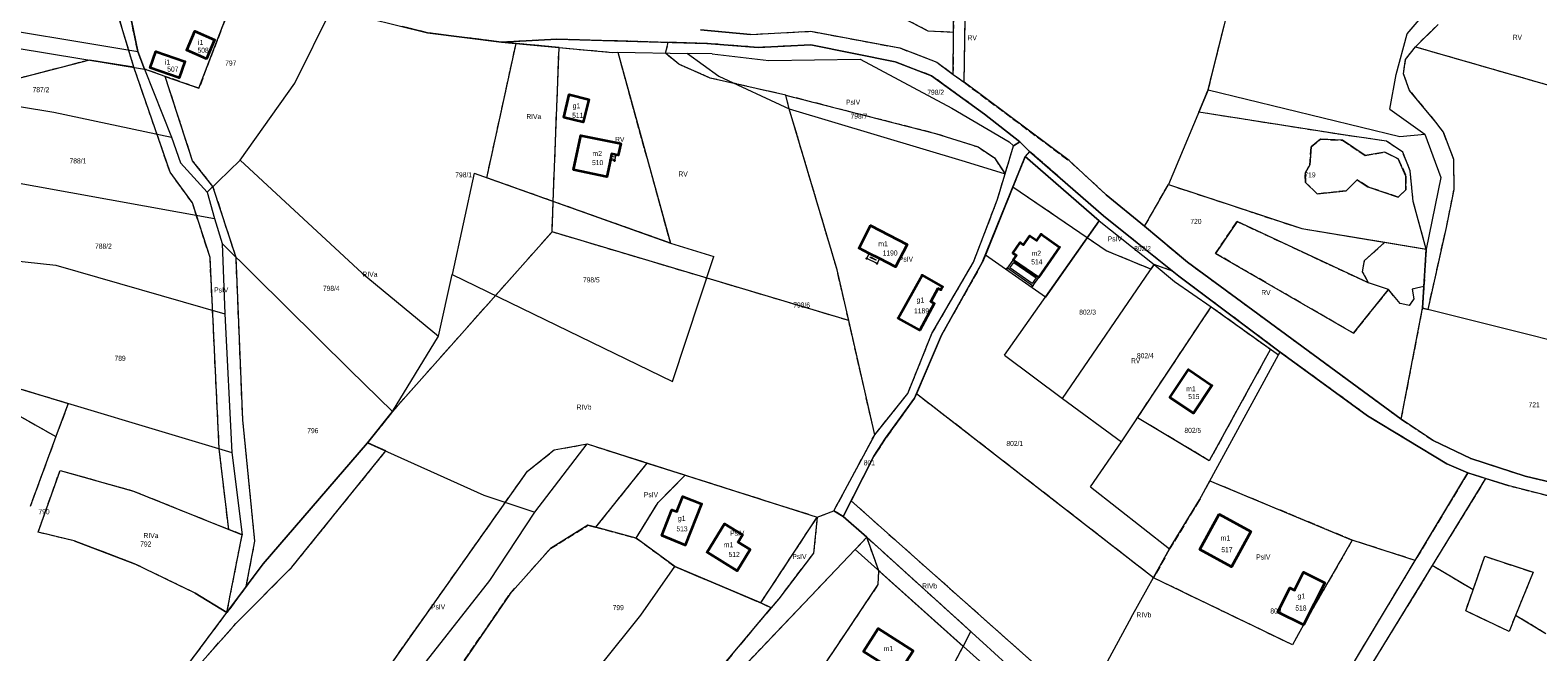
# Model space of a CAD drawing. Header units: metres. Extents: x 7496145 to 7500200, y 5498500 to 5502080.
# Tile 177 of 202: x 7499415 to 7499861, y 5500548 to 5500732. Entities that reach past the tile are written whole.
import ezdxf
from ezdxf.enums import TextEntityAlignment as Align

# ---------------------------------------------------------------- set-up
doc = ezdxf.new("R2010")
doc.units = ezdxf.units.M
doc.header["$MEASUREMENT"] = 0
for name, pattern in [('2.25_0.75', [3, 2.25, -0.75]), ('219-1000', [0]), ('egug-1000', [0])]:
    doc.linetypes.add(name, pattern=pattern)
doc.layers.get('0').update_dxf_attribs({"color": 2, "linetype": 'CONTINUOUS', "lineweight": 5})
for name, color, linetype in [('209-oznaczenie konturu klasyfikacyjnego', 7, 'CONTINUOUS'), ('211-numer działki ewidencyjnej', 7, 'CONTINUOUS'), ('217-kontur klasyfikacyjny', 7, 'CONTINUOUS'), ('218-kontur użytku gruntowego', 7, 'CONTINUOUS'), ('219-działka ewidencyjna', 7, 'CONTINUOUS'), ('312-budynek ewidencyjny', 7, 'CONTINUOUS'), ('312-oznaczenie budynku ewidencyjnego', 7, 'CONTINUOUS'), ('312-oznaczenie budynku ewidencyjnego-Atr117', 7, 'CONTINUOUS'), ('352-schody', 7, 'CONTINUOUS'), ('Punkt budynku', 7, 'CONTINUOUS'), ('taras', 7, 'CONTINUOUS'), ('wiatrołap', 7, 'CONTINUOUS')]:
    doc.layers.add(name, color=color, linetype=linetype)
doc.styles.get("Standard").update_dxf_attribs({"font": 'Working1250', "width": 0.75})

# ---------------------------------------------------------------- blocks, each defined once
blk = doc.blocks.new('PUNKTBUD')
at = {"color": 0}
blk.add_circle((0, 0), 0.09, dxfattribs=at)

msp = doc.modelspace()

# ---------------------------------------------------------------- linework, layer by layer
at = {"layer": '217-kontur klasyfikacyjny', "color": 3, "linetype": '2.25_0.75', "lineweight": 18, "flags": 128}
for points in [[(7499688.41, 5500731.22), (7499688.66, 5500763.62)], [(7499477.9, 5500748.47), (7499465.03, 5500714.67)], [(7499445.79, 5500720.87), (7499439.39, 5500742.25)], [(7499680.85, 5500731.57), (7499654.36, 5500745.51)], [(7499446.92, 5500725.52), (7499443.65, 5500741.47)], [(7499691.53, 5500716.43), (7499691.93, 5500741.79)], [(7499831.76, 5500733.58), (7499825.08, 5500726.95)], [(7499532.73, 5500731.09), (7499525.14, 5500732.96)], [(7499554.57, 5500728.32), (7499532.73, 5500731.09)], [(7499570.92, 5500729.17), (7499554.57, 5500728.32)], [(7499603.93, 5500728.25), (7499570.92, 5500729.17)], [(7499613.53, 5500732.01), (7499628.25, 5500730.61)], [(7499628.25, 5500730.61), (7499646.12, 5500731.52)], [(7499646.12, 5500731.52), (7499672.47, 5500726.6)], [(7499688.41, 5500731.22), (7499680.85, 5500731.57)], [(7499688.31, 5500718.73), (7499688.41, 5500731.22)], [(7499763.74, 5500714.23), (7499768.47, 5500733.21)], [(7499448.96, 5500720.35), (7499446.92, 5500725.52)], [(7499550.24, 5500688.17), (7499558.89, 5500727.92)], [(7499558.89, 5500727.92), (7499554.57, 5500728.32)], [(7499571.63, 5500726.74), (7499558.89, 5500727.92)], [(7499569.88, 5500681.18), (7499571.63, 5500726.74)], [(7499571.63, 5500726.74), (7499587.48, 5500725.28)], [(7499587.48, 5500725.28), (7499588.98, 5500725.32)], [(7499588.98, 5500725.32), (7499604.56, 5500668.85)], [(7499603.11, 5500725.08), (7499603.93, 5500728.25)], [(7499607.04, 5500721.79), (7499603.11, 5500725.08)], [(7499615.37, 5500727.93), (7499603.93, 5500728.25)], [(7499630.53, 5500726.75), (7499615.37, 5500727.93)], [(7499646.15, 5500727.48), (7499630.53, 5500726.75)], [(7499671.11, 5500722.46), (7499646.15, 5500727.48)], [(7499672.47, 5500726.6), (7499683.45, 5500722.38)], [(7499822.18, 5500723.15), (7499825.08, 5500726.95)], [(7499825.08, 5500726.95), (7499880.65, 5500710.94)], [(7499432.61, 5500723.02), (7499388.37, 5500711.5)], [(7499445.79, 5500720.87), (7499432.61, 5500723.02)], [(7499456.51, 5500689.82), (7499445.79, 5500720.87)], [(7499455.04, 5500718.2), (7499448.96, 5500720.35)], [(7499616.31, 5500717.7), (7499607.04, 5500721.79)], [(7499681.88, 5500718.4), (7499671.11, 5500722.46)], [(7499683.45, 5500722.38), (7499688.31, 5500718.73)], [(7499821.56, 5500718.94), (7499822.18, 5500723.15)], [(7499463.14, 5500693.24), (7499455.04, 5500718.2)], [(7499465.03, 5500714.67), (7499455.04, 5500718.2)], [(7499638.78, 5500712.64), (7499616.31, 5500717.7)], [(7499697.51, 5500706.97), (7499681.88, 5500718.4)], [(7499688.31, 5500718.73), (7499691.53, 5500716.43)], [(7499691.53, 5500716.43), (7499722.55, 5500693.26)], [(7499823.35, 5500714.05), (7499821.56, 5500718.94)], [(7499639.77, 5500708.54), (7499638.78, 5500712.64)], [(7499638.78, 5500712.64), (7499683.07, 5500701.33)], [(7499761, 5500707.59), (7499763.74, 5500714.23)], [(7499831.16, 5500704.65), (7499823.35, 5500714.05)], [(7499653.92, 5500660.92), (7499639.77, 5500708.54)], [(7499708, 5500698.79), (7499697.51, 5500706.97)], [(7499804.34, 5500700.75), (7499761, 5500707.59)], [(7499833.37, 5500701.67), (7499831.16, 5500704.65)], [(7499683.07, 5500701.33), (7499695.62, 5500697.33)], [(7499703.63, 5500689.35), (7499706.14, 5500697.61)], [(7499706.14, 5500697.61), (7499708, 5500698.79)], [(7499794.18, 5500697.3), (7499796.97, 5500699.58)], [(7499796.97, 5500699.58), (7499803.48, 5500699.32)], [(7499803.48, 5500699.32), (7499810.16, 5500694.75)], [(7499816.55, 5500699.03), (7499804.34, 5500700.75)], [(7499821.31, 5500695.78), (7499816.55, 5500699.03)], [(7499836.46, 5500693.62), (7499833.37, 5500701.67)], [(7499469.2, 5500685.61), (7499463.14, 5500693.24)], [(7499695.62, 5500697.33), (7499700.45, 5500694.09)], [(7499700.45, 5500694.09), (7499703.63, 5500689.35)], [(7499709.58, 5500694.48), (7499705.92, 5500685.43)], [(7499710.9, 5500695.99), (7499709.58, 5500694.48)], [(7499732.77, 5500676.94), (7499710.9, 5500695.99)], [(7499722.55, 5500693.26), (7499733.56, 5500683.18)], [(7499793.87, 5500692.04), (7499794.18, 5500697.3)], [(7499810.16, 5500694.75), (7499815.98, 5500695.74)], [(7499815.98, 5500695.74), (7499819.99, 5500693.84)], [(7499819.99, 5500693.84), (7499822.28, 5500688.71)], [(7499823.52, 5500690.2), (7499821.31, 5500695.78)], [(7499836.54, 5500684.7), (7499836.46, 5500693.62)], [(7499463.1, 5500680.77), (7499456.51, 5500689.82)], [(7499701.31, 5500681.59), (7499703.63, 5500689.35)], [(7499792.45, 5500689.54), (7499793.87, 5500692.04)], [(7499792.58, 5500686.79), (7499792.45, 5500689.54)], [(7499822.28, 5500688.71), (7499822.22, 5500684.61)], [(7499824.44, 5500681.15), (7499823.52, 5500690.2)], [(7499476.03, 5500664.62), (7499469.2, 5500685.61)], [(7499569.88, 5500681.18), (7499550.24, 5500688.17)], [(7499705.92, 5500685.43), (7499697.79, 5500665.31)], [(7499727.91, 5500670.43), (7499705.92, 5500685.43)], [(7499744.93, 5500673.82), (7499751.95, 5500686.19)], [(7499751.95, 5500686.19), (7499791.46, 5500673.13)], [(7499796.03, 5500683.41), (7499792.58, 5500686.79)], [(7499804.62, 5500684.31), (7499796.03, 5500683.41)], [(7499807.88, 5500687.62), (7499804.62, 5500684.31)], [(7499810.98, 5500685.52), (7499807.88, 5500687.62)], [(7499819.93, 5500682.48), (7499810.98, 5500685.52)], [(7499822.22, 5500684.61), (7499819.93, 5500682.48)], [(7499834.23, 5500673.46), (7499836.54, 5500684.7)], [(7499468.32, 5500664.55), (7499463.1, 5500680.77)], [(7499569.54, 5500672.18), (7499569.88, 5500681.18)], [(7499604.56, 5500668.85), (7499569.88, 5500681.18)], [(7499694.3, 5500663.26), (7499701.31, 5500681.59)], [(7499733.56, 5500683.18), (7499744.93, 5500673.82)], [(7499828.25, 5500667.1), (7499824.44, 5500681.15)], [(7499753.2, 5500660.55), (7499732.77, 5500676.94)], [(7499569.54, 5500672.18), (7499522.3, 5500619.02)], [(7499657.34, 5500645.94), (7499569.54, 5500672.18)], [(7499744.93, 5500673.82), (7499757.58, 5500663.24)], [(7499765.9, 5500665.82), (7499772.34, 5500675.25)], [(7499772.34, 5500675.25), (7499811.21, 5500657.07)], [(7499791.46, 5500673.13), (7499816.06, 5500669.1)], [(7499828.82, 5500649.2), (7499834.23, 5500673.46)], [(7499733.52, 5500666.58), (7499727.91, 5500670.43)], [(7499746.78, 5500661.13), (7499733.52, 5500666.58)], [(7499810.02, 5500663.71), (7499816.06, 5500669.1)], [(7499816.06, 5500669.1), (7499828.25, 5500667.1)], [(7499828.25, 5500667.1), (7499827.59, 5500656)], [(7499471.04, 5500607.99), (7499468.32, 5500664.55)], [(7499478, 5500616.56), (7499476.03, 5500664.62)], [(7499681.96, 5500642.08), (7499694.3, 5500663.26)], [(7499696.89, 5500663.08), (7499684.81, 5500641.58)], [(7499697.79, 5500665.31), (7499696.89, 5500663.08)], [(7499747.73, 5500662.52), (7499746.78, 5500661.13)], [(7499753.2, 5500660.55), (7499747.73, 5500662.52)], [(7499757.58, 5500663.24), (7499820.89, 5500616.74)], [(7499806.72, 5500642.18), (7499765.9, 5500665.82)], [(7499809.45, 5500660.39), (7499810.02, 5500663.71)], [(7499657.34, 5500645.94), (7499653.92, 5500660.92)], [(7499755.04, 5500659.07), (7499753.2, 5500660.55)], [(7499785.09, 5500636.56), (7499755.04, 5500659.07)], [(7499811.21, 5500657.07), (7499809.45, 5500660.39)], [(7499817.08, 5500655.13), (7499806.72, 5500642.18)], [(7499820.53, 5500650.95), (7499817.08, 5500655.13)], [(7499827.59, 5500656), (7499824.15, 5500655.21)], [(7499824.15, 5500655.21), (7499824.58, 5500652.32)], [(7499827.59, 5500656), (7499827.21, 5500649.6)], [(7499742.82, 5500617.18), (7499764.64, 5500650.03)], [(7499764.64, 5500650.03), (7499782.19, 5500637.42)], [(7499823.24, 5500650.38), (7499820.53, 5500650.95)], [(7499820.89, 5500616.74), (7499827.21, 5500649.6)], [(7499824.58, 5500652.32), (7499823.24, 5500650.38)], [(7499827.21, 5500649.6), (7499828.82, 5500649.2)], [(7499665.04, 5500612.13), (7499657.34, 5500645.94)], [(7499674.83, 5500624.31), (7499681.96, 5500642.08)], [(7499684.81, 5500641.58), (7499677.4, 5500624.27)], [(7499782.19, 5500637.42), (7499764.06, 5500604.45)], [(7499810.94, 5500617.72), (7499785.09, 5500636.56)], [(7499396.35, 5500626.47), (7499422.72, 5500611.61)], [(7499412.78, 5500625.5), (7499426.35, 5500621.42)], [(7499665.04, 5500612.13), (7499674.83, 5500624.31)], [(7499676.84, 5500622.97), (7499668.27, 5500611.12)], [(7499677.4, 5500624.27), (7499676.84, 5500622.97)], [(7499747.57, 5500569.82), (7499677.4, 5500624.27)], [(7499426.35, 5500621.42), (7499422.72, 5500611.61)], [(7499522.3, 5500619.02), (7499514.94, 5500609.79)], [(7499834.34, 5500603.52), (7499810.94, 5500617.72)], [(7499481.58, 5500580.63), (7499478, 5500616.56)], [(7499764.06, 5500604.45), (7499742.82, 5500617.18)], [(7499820.89, 5500616.74), (7499830.36, 5500610.47)], [(7499422.72, 5500611.61), (7499415.06, 5500590.87)], [(7499514.94, 5500609.79), (7499484, 5500573.96)], [(7499520.35, 5500607.35), (7499514.94, 5500609.79)], [(7499570.16, 5500607.65), (7499579.96, 5500609.42)], [(7499579.96, 5500609.42), (7499597.74, 5500603.77)], [(7499652.99, 5500589.67), (7499665.04, 5500612.13)], [(7499668.27, 5500611.12), (7499664.76, 5500605.77)], [(7499830.36, 5500610.47), (7499841.51, 5500605.14)], [(7499473.86, 5500584.13), (7499471.04, 5500607.99)], [(7499492.56, 5500572.96), (7499520.35, 5500607.35)], [(7499562.3, 5500601.38), (7499570.16, 5500607.65)], [(7499664.76, 5500605.77), (7499658.06, 5500592.6)], [(7499841.51, 5500605.14), (7499857.51, 5500599.9)], [(7499417.45, 5500583.32), (7499423.95, 5500601.61)], [(7499423.95, 5500601.61), (7499445.68, 5500595.48)], [(7499510.25, 5500527.83), (7499562.3, 5500601.38)], [(7499582.5, 5500584.75), (7499597.74, 5500603.77)], [(7499597.74, 5500603.77), (7499608.98, 5500600.19)], [(7499600.91, 5500592.12), (7499608.98, 5500600.19)], [(7499608.98, 5500600.19), (7499648.04, 5500587.78)], [(7499840.58, 5500600.88), (7499825, 5500574.96)], [(7499840.58, 5500600.88), (7499834.34, 5500603.52)], [(7499845.86, 5500599.2), (7499840.58, 5500600.88)], [(7499857.51, 5500599.9), (7499881.7, 5500594.18)], [(7499445.68, 5500595.48), (7499473.86, 5500584.13)], [(7499764.22, 5500598.47), (7499761.17, 5500592.86)], [(7499806.37, 5500580.96), (7499764.22, 5500598.47)], [(7499845.86, 5500599.2), (7499830.07, 5500573.47)], [(7499852.78, 5500596.99), (7499845.86, 5500599.2)], [(7499873.24, 5500591.79), (7499852.78, 5500596.99)], [(7499594.48, 5500581.56), (7499600.91, 5500592.12)], [(7499658.06, 5500592.6), (7499655.7, 5500587.96)], [(7499658.06, 5500592.6), (7499726.67, 5500531.63)], [(7499761.17, 5500592.86), (7499752.34, 5500578.34)], [(7499631.32, 5500562.36), (7499648.04, 5500587.78)], [(7499648.04, 5500587.78), (7499646.93, 5500577.12)], [(7499648.04, 5500587.78), (7499652.99, 5500589.67)], [(7499655.7, 5500587.96), (7499652.99, 5500589.67)], [(7499662.69, 5500581.79), (7499655.7, 5500587.96)], [(7499428.08, 5500580.75), (7499417.45, 5500583.32)], [(7499473.31, 5500559.5), (7499477.84, 5500582.53)], [(7499477.84, 5500582.53), (7499473.86, 5500584.13)], [(7499569.1, 5500578.53), (7499580.15, 5500585.35)], [(7499580.15, 5500585.35), (7499582.5, 5500584.75)], [(7499582.5, 5500584.75), (7499594.48, 5500581.56)], [(7499594.48, 5500581.56), (7499605.9, 5500573.18)], [(7499659.25, 5500578.17), (7499662.69, 5500581.79)], [(7499666.26, 5500571.89), (7499662.69, 5500581.79)], [(7499693.51, 5500553.92), (7499662.69, 5500581.79)], [(7499445.98, 5500573.98), (7499428.08, 5500580.75)], [(7499479.06, 5500567.28), (7499481.58, 5500580.63)], [(7499557.08, 5500565.02), (7499569.1, 5500578.53)], [(7499621.53, 5500538.55), (7499659.25, 5500578.17)], [(7499646.93, 5500577.12), (7499636.62, 5500563.62)], [(7499752.34, 5500578.34), (7499747.57, 5500569.82)], [(7499806.37, 5500580.96), (7499791.93, 5500555.85)], [(7499825, 5500574.96), (7499806.37, 5500580.96)], [(7499463.93, 5500565.26), (7499445.98, 5500573.98)], [(7499475.99, 5500556.31), (7499492.56, 5500572.96)], [(7499484, 5500573.96), (7499479.06, 5500567.28)], [(7499605.9, 5500573.18), (7499631.32, 5500562.36)], [(7499778.52, 5500497.64), (7499825, 5500574.96)], [(7499830.07, 5500573.47), (7499785.55, 5500500.92)], [(7499842.13, 5500566.23), (7499830.07, 5500573.47)], [(7499842.13, 5500566.23), (7499845.63, 5500576.18)], [(7499845.63, 5500576.18), (7499859.89, 5500571.44)], [(7499666.1, 5500567.8), (7499666.26, 5500571.89)], [(7499691.23, 5500549.52), (7499666.26, 5500571.89)], [(7499788.66, 5500549.97), (7499747.57, 5500569.82)], [(7499859.89, 5500571.44), (7499854.7, 5500558.68)], [(7499473.31, 5500559.5), (7499463.93, 5500565.26)], [(7499479.06, 5500567.28), (7499473.31, 5500559.5)], [(7499535.15, 5500533.06), (7499557.08, 5500565.02)], [(7499656.38, 5500553.32), (7499666.1, 5500567.8)], [(7499839.95, 5500560.04), (7499842.13, 5500566.23)], [(7499453.32, 5500532.81), (7499473.31, 5500559.5)], [(7499634.36, 5500560.92), (7499611.98, 5500534.17)], [(7499631.32, 5500562.36), (7499634.36, 5500560.92)], [(7499636.62, 5500563.62), (7499634.36, 5500560.92)], [(7499852.78, 5500553.94), (7499839.95, 5500560.04)], [(7499465.41, 5500544.34), (7499475.99, 5500556.31)], [(7499791.93, 5500555.85), (7499788.66, 5500549.97)], [(7499854.7, 5500558.68), (7499852.78, 5500553.94)], [(7499863.69, 5500553.28), (7499854.7, 5500558.68)], [(7499647.98, 5500540.77), (7499656.38, 5500553.32)], [(7499691.23, 5500549.52), (7499693.51, 5500553.92)], [(7499688.9, 5500545.02), (7499691.23, 5500549.52)]]:
    msp.add_lwpolyline(points, dxfattribs=at)
at = {"layer": '218-kontur użytku gruntowego', "color": 3, "linetype": 'egug-1000', "lineweight": 18, "flags": 128}
for points in [[(7499688.41, 5500731.22), (7499688.66, 5500763.62)], [(7499465.03, 5500714.67), (7499477.9, 5500748.47)], [(7499445.79, 5500720.87), (7499439.39, 5500742.25)], [(7499680.85, 5500731.57), (7499654.36, 5500745.51)], [(7499446.92, 5500725.52), (7499443.65, 5500741.47)], [(7499691.53, 5500716.43), (7499691.93, 5500741.79)], [(7499831.76, 5500733.58), (7499825.08, 5500726.95)], [(7499532.73, 5500731.09), (7499525.14, 5500732.96)], [(7499554.57, 5500728.32), (7499532.73, 5500731.09)], [(7499570.92, 5500729.17), (7499554.57, 5500728.32)], [(7499603.93, 5500728.25), (7499570.92, 5500729.17)], [(7499613.53, 5500732.01), (7499628.25, 5500730.61)], [(7499628.25, 5500730.61), (7499646.12, 5500731.52)], [(7499646.12, 5500731.52), (7499672.47, 5500726.6)], [(7499688.41, 5500731.22), (7499680.85, 5500731.57)], [(7499688.31, 5500718.73), (7499688.41, 5500731.22)], [(7499763.74, 5500714.23), (7499768.47, 5500733.21)], [(7499448.96, 5500720.35), (7499446.92, 5500725.52)], [(7499550.24, 5500688.17), (7499558.89, 5500727.92)], [(7499558.89, 5500727.92), (7499554.57, 5500728.32)], [(7499571.63, 5500726.74), (7499558.89, 5500727.92)], [(7499569.88, 5500681.18), (7499571.63, 5500726.74)], [(7499571.63, 5500726.74), (7499587.48, 5500725.28)], [(7499587.48, 5500725.28), (7499588.98, 5500725.32)], [(7499588.98, 5500725.32), (7499604.56, 5500668.85)], [(7499603.11, 5500725.08), (7499603.93, 5500728.25)], [(7499607.04, 5500721.79), (7499603.11, 5500725.08)], [(7499615.37, 5500727.93), (7499603.93, 5500728.25)], [(7499630.53, 5500726.75), (7499615.37, 5500727.93)], [(7499646.15, 5500727.48), (7499630.53, 5500726.75)], [(7499671.11, 5500722.46), (7499646.15, 5500727.48)], [(7499672.47, 5500726.6), (7499683.45, 5500722.38)], [(7499822.18, 5500723.15), (7499825.08, 5500726.95)], [(7499825.08, 5500726.95), (7499880.65, 5500710.94)], [(7499432.61, 5500723.02), (7499388.37, 5500711.5)], [(7499445.79, 5500720.87), (7499432.61, 5500723.02)], [(7499456.51, 5500689.82), (7499445.79, 5500720.87)], [(7499455.04, 5500718.2), (7499448.96, 5500720.35)], [(7499616.31, 5500717.7), (7499607.04, 5500721.79)], [(7499681.88, 5500718.4), (7499671.11, 5500722.46)], [(7499683.45, 5500722.38), (7499688.31, 5500718.73)], [(7499821.56, 5500718.94), (7499822.18, 5500723.15)], [(7499463.14, 5500693.24), (7499455.04, 5500718.2)], [(7499455.04, 5500718.2), (7499465.03, 5500714.67)], [(7499638.78, 5500712.64), (7499616.31, 5500717.7)], [(7499697.51, 5500706.97), (7499681.88, 5500718.4)], [(7499688.31, 5500718.73), (7499691.53, 5500716.43)], [(7499722.55, 5500693.26), (7499691.53, 5500716.43)], [(7499823.35, 5500714.05), (7499821.56, 5500718.94)], [(7499639.77, 5500708.54), (7499638.78, 5500712.64)], [(7499638.78, 5500712.64), (7499683.07, 5500701.33)], [(7499761, 5500707.59), (7499763.74, 5500714.23)], [(7499831.16, 5500704.65), (7499823.35, 5500714.05)], [(7499653.92, 5500660.92), (7499639.77, 5500708.54)], [(7499708, 5500698.79), (7499697.51, 5500706.97)], [(7499804.34, 5500700.75), (7499761, 5500707.59)], [(7499833.37, 5500701.67), (7499831.16, 5500704.65)], [(7499683.07, 5500701.33), (7499695.62, 5500697.33)], [(7499703.63, 5500689.35), (7499706.14, 5500697.61)], [(7499706.14, 5500697.61), (7499708, 5500698.79)], [(7499796.97, 5500699.58), (7499794.18, 5500697.3)], [(7499803.48, 5500699.32), (7499796.97, 5500699.58)], [(7499810.16, 5500694.75), (7499803.48, 5500699.32)], [(7499816.55, 5500699.03), (7499804.34, 5500700.75)], [(7499821.31, 5500695.78), (7499816.55, 5500699.03)], [(7499836.46, 5500693.62), (7499833.37, 5500701.67)], [(7499469.2, 5500685.61), (7499463.14, 5500693.24)], [(7499695.62, 5500697.33), (7499700.45, 5500694.09)], [(7499700.45, 5500694.09), (7499703.63, 5500689.35)], [(7499709.58, 5500694.48), (7499705.92, 5500685.43)], [(7499710.9, 5500695.99), (7499709.58, 5500694.48)], [(7499709.58, 5500694.48), (7499731.44, 5500675.44)], [(7499732.77, 5500676.94), (7499710.9, 5500695.99)], [(7499733.56, 5500683.18), (7499722.55, 5500693.26)], [(7499794.18, 5500697.3), (7499793.87, 5500692.04)], [(7499815.98, 5500695.74), (7499810.16, 5500694.75)], [(7499819.99, 5500693.84), (7499815.98, 5500695.74)], [(7499822.28, 5500688.71), (7499819.99, 5500693.84)], [(7499823.52, 5500690.2), (7499821.31, 5500695.78)], [(7499836.54, 5500684.7), (7499836.46, 5500693.62)], [(7499463.1, 5500680.77), (7499456.51, 5500689.82)], [(7499701.31, 5500681.59), (7499703.63, 5500689.35)], [(7499793.87, 5500692.04), (7499792.45, 5500689.54)], [(7499792.45, 5500689.54), (7499792.58, 5500686.79)], [(7499822.22, 5500684.61), (7499822.28, 5500688.71)], [(7499824.44, 5500681.15), (7499823.52, 5500690.2)], [(7499476.03, 5500664.62), (7499469.2, 5500685.61)], [(7499569.88, 5500681.18), (7499550.24, 5500688.17)], [(7499705.92, 5500685.43), (7499697.79, 5500665.31)], [(7499727.91, 5500670.43), (7499705.92, 5500685.43)], [(7499744.93, 5500673.82), (7499751.95, 5500686.19)], [(7499751.95, 5500686.19), (7499791.46, 5500673.13)], [(7499792.58, 5500686.79), (7499796.03, 5500683.41)], [(7499796.03, 5500683.41), (7499804.62, 5500684.31)], [(7499804.62, 5500684.31), (7499807.88, 5500687.62)], [(7499807.88, 5500687.62), (7499810.98, 5500685.52)], [(7499810.98, 5500685.52), (7499819.93, 5500682.48)], [(7499819.93, 5500682.48), (7499822.22, 5500684.61)], [(7499834.23, 5500673.46), (7499836.54, 5500684.7)], [(7499468.32, 5500664.55), (7499463.1, 5500680.77)], [(7499569.54, 5500672.18), (7499569.88, 5500681.18)], [(7499604.56, 5500668.85), (7499569.88, 5500681.18)], [(7499694.3, 5500663.26), (7499701.31, 5500681.59)], [(7499744.93, 5500673.82), (7499733.56, 5500683.18)], [(7499828.25, 5500667.1), (7499824.44, 5500681.15)], [(7499731.44, 5500675.44), (7499727.91, 5500670.43)], [(7499753.2, 5500660.55), (7499732.77, 5500676.94)], [(7499569.54, 5500672.18), (7499522.3, 5500619.02)], [(7499657.34, 5500645.94), (7499569.54, 5500672.18)], [(7499757.58, 5500663.24), (7499744.93, 5500673.82)], [(7499772.34, 5500675.25), (7499765.9, 5500665.82)], [(7499811.21, 5500657.07), (7499772.34, 5500675.25)], [(7499791.46, 5500673.13), (7499816.06, 5500669.1)], [(7499828.82, 5500649.2), (7499834.23, 5500673.46)], [(7499727.91, 5500670.43), (7499715.56, 5500652.9)], [(7499733.52, 5500666.58), (7499727.91, 5500670.43)], [(7499746.78, 5500661.13), (7499733.52, 5500666.58)], [(7499810.02, 5500663.71), (7499816.06, 5500669.1)], [(7499816.06, 5500669.1), (7499828.25, 5500667.1)], [(7499828.25, 5500667.1), (7499827.59, 5500656)], [(7499471.04, 5500607.99), (7499468.32, 5500664.55)], [(7499478, 5500616.56), (7499476.03, 5500664.62)], [(7499681.96, 5500642.08), (7499694.3, 5500663.26)], [(7499696.89, 5500663.08), (7499684.81, 5500641.58)], [(7499697.79, 5500665.31), (7499696.89, 5500663.08)], [(7499715.56, 5500652.9), (7499697.79, 5500665.31)], [(7499747.73, 5500662.52), (7499746.78, 5500661.13)], [(7499753.2, 5500660.55), (7499747.73, 5500662.52)], [(7499820.89, 5500616.74), (7499757.58, 5500663.24)], [(7499765.9, 5500665.82), (7499806.72, 5500642.18)], [(7499809.45, 5500660.39), (7499810.02, 5500663.71)], [(7499657.34, 5500645.94), (7499653.92, 5500660.92)], [(7499755.04, 5500659.07), (7499753.2, 5500660.55)], [(7499785.09, 5500636.56), (7499755.04, 5500659.07)], [(7499811.21, 5500657.07), (7499809.45, 5500660.39)], [(7499806.72, 5500642.18), (7499817.08, 5500655.13)], [(7499817.08, 5500655.13), (7499811.21, 5500657.07)], [(7499820.53, 5500650.95), (7499817.08, 5500655.13)], [(7499827.59, 5500656), (7499824.15, 5500655.21)], [(7499824.15, 5500655.21), (7499824.58, 5500652.32)], [(7499827.59, 5500656), (7499827.21, 5500649.6)], [(7499742.82, 5500617.18), (7499764.64, 5500650.03)], [(7499764.64, 5500650.03), (7499782.19, 5500637.42)], [(7499823.24, 5500650.38), (7499820.53, 5500650.95)], [(7499820.89, 5500616.74), (7499827.21, 5500649.6)], [(7499824.58, 5500652.32), (7499823.24, 5500650.38)], [(7499827.21, 5500649.6), (7499828.82, 5500649.2)], [(7499665.04, 5500612.13), (7499657.34, 5500645.94)], [(7499674.83, 5500624.31), (7499681.96, 5500642.08)], [(7499684.81, 5500641.58), (7499677.4, 5500624.27)], [(7499782.19, 5500637.42), (7499764.06, 5500604.45)], [(7499810.94, 5500617.72), (7499785.09, 5500636.56)], [(7499396.35, 5500626.47), (7499422.72, 5500611.61)], [(7499412.78, 5500625.5), (7499426.35, 5500621.42)], [(7499665.04, 5500612.13), (7499674.83, 5500624.31)], [(7499676.84, 5500622.97), (7499668.27, 5500611.12)], [(7499677.4, 5500624.27), (7499676.84, 5500622.97)], [(7499747.57, 5500569.82), (7499677.4, 5500624.27)], [(7499426.35, 5500621.42), (7499422.72, 5500611.61)], [(7499522.3, 5500619.02), (7499514.94, 5500609.79)], [(7499834.34, 5500603.52), (7499810.94, 5500617.72)], [(7499481.58, 5500580.63), (7499478, 5500616.56)], [(7499764.06, 5500604.45), (7499742.82, 5500617.18)], [(7499830.36, 5500610.47), (7499820.89, 5500616.74)], [(7499422.72, 5500611.61), (7499415.06, 5500590.87)], [(7499514.94, 5500609.79), (7499484, 5500573.96)], [(7499520.35, 5500607.35), (7499514.94, 5500609.79)], [(7499570.16, 5500607.65), (7499579.96, 5500609.42)], [(7499579.96, 5500609.42), (7499597.74, 5500603.77)], [(7499652.99, 5500589.67), (7499665.04, 5500612.13)], [(7499668.27, 5500611.12), (7499664.76, 5500605.77)], [(7499841.51, 5500605.14), (7499830.36, 5500610.47)], [(7499473.86, 5500584.13), (7499471.04, 5500607.99)], [(7499492.56, 5500572.96), (7499520.35, 5500607.35)], [(7499562.3, 5500601.38), (7499570.16, 5500607.65)], [(7499664.76, 5500605.77), (7499658.06, 5500592.6)], [(7499857.51, 5500599.9), (7499841.51, 5500605.14)], [(7499417.45, 5500583.32), (7499423.95, 5500601.61)], [(7499423.95, 5500601.61), (7499445.68, 5500595.48)], [(7499510.25, 5500527.83), (7499562.3, 5500601.38)], [(7499582.5, 5500584.75), (7499597.74, 5500603.77)], [(7499597.74, 5500603.77), (7499608.98, 5500600.19)], [(7499600.91, 5500592.12), (7499608.98, 5500600.19)], [(7499608.98, 5500600.19), (7499648.04, 5500587.78)], [(7499825, 5500574.96), (7499840.58, 5500600.88)], [(7499840.58, 5500600.88), (7499834.34, 5500603.52)], [(7499845.86, 5500599.2), (7499840.58, 5500600.88)], [(7499881.7, 5500594.18), (7499857.51, 5500599.9)], [(7499445.68, 5500595.48), (7499473.86, 5500584.13)], [(7499761.17, 5500592.86), (7499764.22, 5500598.47)], [(7499764.22, 5500598.47), (7499806.37, 5500580.96)], [(7499845.86, 5500599.2), (7499830.07, 5500573.47)], [(7499852.78, 5500596.99), (7499845.86, 5500599.2)], [(7499873.24, 5500591.79), (7499852.78, 5500596.99)], [(7499594.48, 5500581.56), (7499600.91, 5500592.12)], [(7499658.06, 5500592.6), (7499655.7, 5500587.96)], [(7499658.06, 5500592.6), (7499726.67, 5500531.63)], [(7499752.34, 5500578.34), (7499761.17, 5500592.86)], [(7499631.32, 5500562.36), (7499648.04, 5500587.78)], [(7499648.04, 5500587.78), (7499646.93, 5500577.12)], [(7499648.04, 5500587.78), (7499652.99, 5500589.67)], [(7499655.7, 5500587.96), (7499652.99, 5500589.67)], [(7499662.69, 5500581.79), (7499655.7, 5500587.96)], [(7499428.08, 5500580.75), (7499417.45, 5500583.32)], [(7499473.31, 5500559.5), (7499477.84, 5500582.53)], [(7499477.84, 5500582.53), (7499473.86, 5500584.13)], [(7499580.15, 5500585.35), (7499569.1, 5500578.53)], [(7499582.5, 5500584.75), (7499580.15, 5500585.35)], [(7499594.48, 5500581.56), (7499582.5, 5500584.75)], [(7499605.9, 5500573.18), (7499594.48, 5500581.56)], [(7499659.25, 5500578.17), (7499662.69, 5500581.79)], [(7499666.26, 5500571.89), (7499662.69, 5500581.79)], [(7499693.51, 5500553.92), (7499662.69, 5500581.79)], [(7499445.98, 5500573.98), (7499428.08, 5500580.75)], [(7499479.06, 5500567.28), (7499481.58, 5500580.63)], [(7499569.1, 5500578.53), (7499557.08, 5500565.02)], [(7499621.53, 5500538.55), (7499659.25, 5500578.17)], [(7499646.93, 5500577.12), (7499636.62, 5500563.62)], [(7499747.57, 5500569.82), (7499752.34, 5500578.34)], [(7499806.37, 5500580.96), (7499791.93, 5500555.85)], [(7499825, 5500574.96), (7499806.37, 5500580.96)], [(7499463.93, 5500565.26), (7499445.98, 5500573.98)], [(7499475.99, 5500556.31), (7499492.56, 5500572.96)], [(7499484, 5500573.96), (7499479.06, 5500567.28)], [(7499631.32, 5500562.36), (7499605.9, 5500573.18)], [(7499778.52, 5500497.64), (7499825, 5500574.96)], [(7499830.07, 5500573.47), (7499785.55, 5500500.92)], [(7499842.13, 5500566.23), (7499830.07, 5500573.47)], [(7499842.13, 5500566.23), (7499845.63, 5500576.18)], [(7499845.63, 5500576.18), (7499859.89, 5500571.44)], [(7499666.1, 5500567.8), (7499666.26, 5500571.89)], [(7499691.23, 5500549.52), (7499666.26, 5500571.89)], [(7499788.66, 5500549.97), (7499747.57, 5500569.82)], [(7499859.89, 5500571.44), (7499854.7, 5500558.68)], [(7499473.31, 5500559.5), (7499463.93, 5500565.26)], [(7499479.06, 5500567.28), (7499473.31, 5500559.5)], [(7499557.08, 5500565.02), (7499535.15, 5500533.06)], [(7499656.38, 5500553.32), (7499666.1, 5500567.8)], [(7499839.95, 5500560.04), (7499842.13, 5500566.23)], [(7499453.32, 5500532.81), (7499473.31, 5500559.5)], [(7499611.98, 5500534.17), (7499634.36, 5500560.92)], [(7499634.36, 5500560.92), (7499631.32, 5500562.36)], [(7499636.62, 5500563.62), (7499634.36, 5500560.92)], [(7499852.78, 5500553.94), (7499839.95, 5500560.04)], [(7499465.41, 5500544.34), (7499475.99, 5500556.31)], [(7499791.93, 5500555.85), (7499788.66, 5500549.97)], [(7499854.7, 5500558.68), (7499852.78, 5500553.94)], [(7499863.69, 5500553.28), (7499854.7, 5500558.68)], [(7499647.98, 5500540.77), (7499656.38, 5500553.32)], [(7499691.23, 5500549.52), (7499693.51, 5500553.92)], [(7499688.9, 5500545.02), (7499691.23, 5500549.52)]]:
    msp.add_lwpolyline(points, dxfattribs=at)
at = {"layer": '219-działka ewidencyjna', "color": 3, "linetype": '219-1000', "lineweight": 18, "flags": 128}
for points in [[(7499691.53, 5500716.43), (7499692.6, 5500783.85)], [(7499688.31, 5500718.73), (7499688.68, 5500766.75)], [(7499763.74, 5500714.23), (7499774.54, 5500757.62)], [(7499822.68, 5500730.74), (7499837.22, 5500747.91)], [(7499443.65, 5500741.47), (7499446.92, 5500725.52)], [(7499493.47, 5500716.14), (7499504.37, 5500738.28)], [(7499393.52, 5500734.43), (7499446.92, 5500725.52)], [(7499506.36, 5500737.6), (7499532.73, 5500731.09)], [(7499391.98, 5500729.67), (7499448.96, 5500720.35)], [(7499532.73, 5500731.09), (7499554.57, 5500728.32)], [(7499554.57, 5500728.32), (7499570.92, 5500729.17)], [(7499570.92, 5500729.17), (7499615.37, 5500727.93)], [(7499628.25, 5500730.61), (7499613.53, 5500732.01)], [(7499628.25, 5500730.61), (7499646.12, 5500731.52)], [(7499646.12, 5500731.52), (7499672.47, 5500726.6)], [(7499819.35, 5500718.78), (7499822.68, 5500730.74)], [(7499446.92, 5500725.52), (7499448.96, 5500720.35)], [(7499554.57, 5500728.32), (7499587.48, 5500725.28)], [(7499587.48, 5500725.28), (7499588.98, 5500725.32)], [(7499588.98, 5500725.32), (7499609.64, 5500724.97)], [(7499588.98, 5500725.32), (7499604.56, 5500668.85)], [(7499609.64, 5500724.97), (7499618.88, 5500718.24)], [(7499616.9, 5500724.91), (7499609.64, 5500724.97)], [(7499615.37, 5500727.93), (7499630.53, 5500726.75)], [(7499616.9, 5500724.91), (7499633.67, 5500722.86)], [(7499630.53, 5500726.75), (7499646.15, 5500727.48)], [(7499646.15, 5500727.48), (7499671.11, 5500722.46)], [(7499672.47, 5500726.6), (7499683.45, 5500722.38)], [(7499448.96, 5500720.35), (7499456.89, 5500700.16)], [(7499633.67, 5500722.86), (7499660.77, 5500723.25)], [(7499660.77, 5500723.25), (7499687.91, 5500708.8)], [(7499671.11, 5500722.46), (7499681.88, 5500718.4)], [(7499683.45, 5500722.38), (7499688.31, 5500718.73)], [(7499477.25, 5500693.42), (7499493.47, 5500716.14)], [(7499618.88, 5500718.24), (7499639.77, 5500708.54)], [(7499681.88, 5500718.4), (7499697.51, 5500706.97)], [(7499688.31, 5500718.73), (7499691.53, 5500716.43)], [(7499722.55, 5500693.26), (7499691.53, 5500716.43)], [(7499817.49, 5500708.48), (7499819.35, 5500718.78)], [(7499401.65, 5500710.96), (7499422.11, 5500707.58)], [(7499763.74, 5500714.23), (7499751.95, 5500686.19)], [(7499763.74, 5500714.23), (7499820.43, 5500700.39)], [(7499422.11, 5500707.58), (7499456.89, 5500700.16)], [(7499639.77, 5500708.54), (7499691.85, 5500693)], [(7499687.91, 5500708.8), (7499704.82, 5500698.78)], [(7499697.51, 5500706.97), (7499708, 5500698.79)], [(7499817.49, 5500708.48), (7499827.83, 5500701.11)], [(7499456.89, 5500700.16), (7499459.58, 5500692.65)], [(7499703.63, 5500689.35), (7499706.14, 5500697.61)], [(7499704.82, 5500698.78), (7499706.14, 5500697.61)], [(7499708, 5500698.79), (7499706.14, 5500697.61)], [(7499708, 5500698.79), (7499710.9, 5500695.99)], [(7499820.43, 5500700.39), (7499827.83, 5500701.11)], [(7499827.83, 5500701.11), (7499832.62, 5500688.22)], [(7499477.25, 5500693.42), (7499467.47, 5500683.93)], [(7499477.25, 5500693.42), (7499513.31, 5500659.98)], [(7499696.89, 5500663.08), (7499709.58, 5500694.48)], [(7499710.9, 5500695.99), (7499709.58, 5500694.48)], [(7499731.44, 5500675.44), (7499709.58, 5500694.48)], [(7499710.9, 5500695.99), (7499732.77, 5500676.94)], [(7499722.55, 5500693.26), (7499733.56, 5500683.18)], [(7499395.93, 5500689.5), (7499469.63, 5500676.18)], [(7499459.58, 5500692.65), (7499467.47, 5500683.93)], [(7499546.47, 5500689.51), (7499539.98, 5500659.52)], [(7499546.47, 5500689.51), (7499604.56, 5500668.85)], [(7499691.85, 5500693), (7499703.63, 5500689.35)], [(7499701.31, 5500681.59), (7499703.63, 5500689.35)], [(7499744.93, 5500673.82), (7499751.95, 5500686.19)], [(7499751.95, 5500686.19), (7499791.46, 5500673.13)], [(7499832.62, 5500688.22), (7499828.25, 5500667.1)], [(7499467.47, 5500683.93), (7499469.63, 5500676.18)], [(7499694.3, 5500663.26), (7499701.31, 5500681.59)], [(7499733.56, 5500683.18), (7499744.93, 5500673.82)], [(7499469.63, 5500676.18), (7499471.9, 5500668.71)], [(7499703.43, 5500635.69), (7499731.44, 5500675.44)], [(7499731.44, 5500675.44), (7499747.73, 5500662.52)], [(7499732.77, 5500676.94), (7499755.04, 5500659.07)], [(7499744.93, 5500673.82), (7499757.58, 5500663.24)], [(7499791.46, 5500673.13), (7499828.25, 5500667.1)], [(7499471.9, 5500668.71), (7499472.67, 5500647.91)], [(7499471.9, 5500668.71), (7499509.68, 5500631.36)], [(7499604.56, 5500668.85), (7499617.42, 5500664.87)], [(7499827.21, 5500649.6), (7499828.25, 5500667.1)], [(7499405.3, 5500664.18), (7499422.65, 5500662.34)], [(7499422.65, 5500662.34), (7499472.67, 5500647.91)], [(7499605.16, 5500627.93), (7499617.42, 5500664.87)], [(7499681.96, 5500642.08), (7499694.3, 5500663.26)], [(7499684.81, 5500641.58), (7499696.89, 5500663.08)], [(7499720.67, 5500622.88), (7499747.73, 5500662.52)], [(7499747.73, 5500662.52), (7499753.79, 5500657.51)], [(7499757.58, 5500663.24), (7499820.89, 5500616.74)], [(7499513.31, 5500659.98), (7499535.98, 5500641.34)], [(7499535.98, 5500641.34), (7499539.98, 5500659.52)], [(7499539.98, 5500659.52), (7499605.16, 5500627.93)], [(7499753.79, 5500657.51), (7499764.64, 5500650.03)], [(7499755.04, 5500659.07), (7499785.09, 5500636.56)], [(7499738.09, 5500610.06), (7499764.64, 5500650.03)], [(7499764.64, 5500650.03), (7499784.51, 5500635.75)], [(7499820.89, 5500616.74), (7499827.21, 5500649.6)], [(7499896.49, 5500632.28), (7499827.21, 5500649.6)], [(7499472.67, 5500647.91), (7499474.79, 5500606.86)], [(7499522.3, 5500619.02), (7499535.98, 5500641.34)], [(7499674.83, 5500624.31), (7499681.96, 5500642.08)], [(7499676.84, 5500622.97), (7499684.81, 5500641.58)], [(7499703.43, 5500635.69), (7499720.67, 5500622.88)], [(7499761.17, 5500592.86), (7499784.51, 5500635.75)], [(7499784.51, 5500635.75), (7499785.09, 5500636.56)], [(7499785.09, 5500636.56), (7499810.94, 5500617.72)], [(7499509.68, 5500631.36), (7499522.3, 5500619.02)], [(7499406.42, 5500627.41), (7499474.79, 5500606.86)], [(7499665.04, 5500612.13), (7499674.83, 5500624.31)], [(7499668.27, 5500611.12), (7499676.84, 5500622.97)], [(7499720.67, 5500622.88), (7499738.09, 5500610.06)], [(7499514.94, 5500609.79), (7499522.3, 5500619.02)], [(7499810.94, 5500617.72), (7499834.34, 5500603.52)], [(7499830.36, 5500610.47), (7499820.89, 5500616.74)], [(7499484, 5500573.96), (7499514.94, 5500609.79)], [(7499514.94, 5500609.79), (7499549.39, 5500594.26)], [(7499564.43, 5500589.27), (7499579.96, 5500609.42)], [(7499579.96, 5500609.42), (7499648.04, 5500587.78)], [(7499652.99, 5500589.67), (7499665.04, 5500612.13)], [(7499664.76, 5500605.77), (7499668.27, 5500611.12)], [(7499728.91, 5500596.76), (7499738.09, 5500610.06)], [(7499830.36, 5500610.47), (7499841.51, 5500605.14)], [(7499474.79, 5500606.86), (7499477.84, 5500582.53)], [(7499655.7, 5500587.96), (7499664.76, 5500605.77)], [(7499841.51, 5500605.14), (7499857.51, 5500599.9)], [(7499417.45, 5500583.32), (7499423.95, 5500601.61)], [(7499423.95, 5500601.61), (7499445.68, 5500595.48)], [(7499778.52, 5500497.64), (7499840.58, 5500600.88)], [(7499834.34, 5500603.52), (7499840.58, 5500600.88)], [(7499840.58, 5500600.88), (7499852.78, 5500596.99)], [(7499857.51, 5500599.9), (7499881.7, 5500594.18)], [(7499445.68, 5500595.48), (7499477.84, 5500582.53)], [(7499728.91, 5500596.76), (7499752.34, 5500578.34)], [(7499873.24, 5500591.79), (7499852.78, 5500596.99)], [(7499549.39, 5500594.26), (7499564.43, 5500589.27)], [(7499752.34, 5500578.34), (7499761.17, 5500592.86)], [(7499551.17, 5500568.97), (7499564.43, 5500589.27)], [(7499631.32, 5500562.36), (7499648.04, 5500587.78)], [(7499648.04, 5500587.78), (7499652.99, 5500589.67)], [(7499652.99, 5500589.67), (7499655.7, 5500587.96)], [(7499655.7, 5500587.96), (7499662.69, 5500581.79)], [(7499428.08, 5500580.75), (7499417.45, 5500583.32)], [(7499473.31, 5500559.5), (7499477.84, 5500582.53)], [(7499659.25, 5500578.17), (7499662.69, 5500581.79)], [(7499662.69, 5500581.79), (7499697.08, 5500550.7)], [(7499428.08, 5500580.75), (7499445.98, 5500573.98)], [(7499621.53, 5500538.55), (7499659.25, 5500578.17)], [(7499659.25, 5500578.17), (7499697.92, 5500543.53)], [(7499740.98, 5500558.04), (7499752.34, 5500578.34)], [(7499463.93, 5500565.26), (7499445.98, 5500573.98)], [(7499473.31, 5500559.5), (7499484, 5500573.96)], [(7499595.78, 5500558.73), (7499605.9, 5500573.18)], [(7499605.9, 5500573.18), (7499631.32, 5500562.36)], [(7499526.94, 5500538.25), (7499551.17, 5500568.97)], [(7499463.93, 5500565.26), (7499473.31, 5500559.5)], [(7499453.32, 5500532.81), (7499473.31, 5500559.5)], [(7499559.98, 5500514.06), (7499595.78, 5500558.73)], [(7499740.98, 5500558.04), (7499723.7, 5500526.16)], [(7499697.08, 5500550.7), (7499703.92, 5500544.39)]]:
    msp.add_lwpolyline(points, dxfattribs=at)
at = {"layer": '312-budynek ewidencyjny', "color": 7, "linetype": 'Continuous', "lineweight": 35, "flags": 128}
for points in [[(7499461.42, 5500725.94), (7499463.83, 5500731.55)], [(7499463.83, 5500731.55), (7499469.68, 5500729.05)], [(7499469.68, 5500729.05), (7499467.28, 5500723.43)], [(7499450.63, 5500720.72), (7499452.32, 5500725.6)], [(7499452.32, 5500725.6), (7499460.87, 5500722.63)], [(7499467.28, 5500723.43), (7499461.42, 5500725.94)], [(7499459.17, 5500717.75), (7499450.63, 5500720.72)], [(7499460.87, 5500722.63), (7499459.17, 5500717.75)], [(7499573.07, 5500706.04), (7499574.59, 5500712.79)], [(7499574.59, 5500712.79), (7499580.46, 5500711.31)], [(7499580.46, 5500711.31), (7499578.78, 5500704.67)], [(7499578.78, 5500704.67), (7499573.07, 5500706.04)], [(7499575.94, 5500690.56), (7499578.04, 5500700.74)], [(7499578.04, 5500700.74), (7499587.89, 5500698.7)], [(7499587.89, 5500698.7), (7499589.87, 5500698.3)], [(7499589.87, 5500698.3), (7499589.14, 5500694.85)], [(7499586.81, 5500693.49), (7499585.78, 5500688.49)], [(7499587.18, 5500695.25), (7499586.81, 5500693.49)], [(7499588.4, 5500695), (7499587.18, 5500695.25)], [(7499589.14, 5500694.85), (7499588.4, 5500695)], [(7499585.78, 5500688.49), (7499575.94, 5500690.56)], [(7499660.4, 5500667.35), (7499663.83, 5500674.03)], [(7499663.83, 5500674.03), (7499674.63, 5500668.42)], [(7499709.12, 5500668.36), (7499710.93, 5500670.99)], [(7499710.93, 5500670.99), (7499712.99, 5500669.58)], [(7499712.99, 5500669.58), (7499714.31, 5500671.49)], [(7499714.31, 5500671.49), (7499719.76, 5500667.69)], [(7499663.41, 5500665.81), (7499660.4, 5500667.35)], [(7499674.63, 5500668.42), (7499671.21, 5500661.81)], [(7499705.96, 5500665.91), (7499708.11, 5500669.05)], [(7499708.11, 5500669.05), (7499709.12, 5500668.36)], [(7499719.76, 5500667.69), (7499713.5, 5500658.71)], [(7499666.45, 5500664.26), (7499663.41, 5500665.81)], [(7499671.21, 5500661.81), (7499666.45, 5500664.26)], [(7499706.99, 5500665.2), (7499705.96, 5500665.91)], [(7499706.06, 5500663.85), (7499706.99, 5500665.2)], [(7499713.5, 5500658.71), (7499706.06, 5500663.85)], [(7499672, 5500646.66), (7499679.06, 5500659.4)], [(7499679.06, 5500659.4), (7499685.13, 5500655.92)], [(7499683.7, 5500655.38), (7499681.64, 5500651.61)], [(7499684.63, 5500655), (7499683.7, 5500655.38)], [(7499685.13, 5500655.92), (7499684.63, 5500655)], [(7499682.69, 5500651.02), (7499678.38, 5500643.13)], [(7499681.64, 5500651.61), (7499682.69, 5500651.02)], [(7499678.38, 5500643.13), (7499672, 5500646.66)], [(7499752.42, 5500623.19), (7499757.88, 5500631.42)], [(7499757.88, 5500631.42), (7499764.85, 5500626.76)], [(7499764.85, 5500626.76), (7499759.4, 5500618.56)], [(7499759.4, 5500618.56), (7499752.42, 5500623.19)], [(7499606.51, 5500589.44), (7499608.23, 5500593.86)], [(7499608.23, 5500593.86), (7499613.77, 5500591.71)], [(7499613.77, 5500591.71), (7499608.96, 5500579.46)], [(7499602.08, 5500582.31), (7499605.03, 5500589.95)], [(7499605.03, 5500589.95), (7499606.51, 5500589.44)], [(7499761.31, 5500578.22), (7499767.02, 5500588.6)], [(7499767.02, 5500588.6), (7499776.33, 5500583.55)], [(7499608.96, 5500579.46), (7499602.08, 5500582.31)], [(7499615.42, 5500577.36), (7499620.63, 5500585.8)], [(7499620.63, 5500585.8), (7499625.96, 5500582.51)], [(7499625.96, 5500582.51), (7499624.64, 5500580.38)], [(7499776.33, 5500583.55), (7499770.69, 5500573.09)], [(7499624.29, 5500571.87), (7499615.42, 5500577.36)], [(7499628.16, 5500578.21), (7499624.29, 5500571.87)], [(7499624.64, 5500580.38), (7499628.16, 5500578.21)], [(7499770.69, 5500573.09), (7499761.31, 5500578.22)], [(7499789.32, 5500566.13), (7499791.98, 5500571.52)], [(7499798.26, 5500568.29), (7499791.93, 5500555.85)], [(7499791.98, 5500571.52), (7499798.26, 5500568.29)], [(7499784.38, 5500559.63), (7499787.93, 5500566.81)], [(7499787.93, 5500566.81), (7499789.32, 5500566.13)], [(7499791.93, 5500555.85), (7499784.38, 5500559.63)], [(7499661.75, 5500548), (7499666.05, 5500554.78)], [(7499666.05, 5500554.78), (7499676.41, 5500548.24)], [(7499672.12, 5500541.45), (7499661.75, 5500548)], [(7499676.41, 5500548.24), (7499672.12, 5500541.45)]]:
    msp.add_lwpolyline(points, dxfattribs=at)
at = {"layer": '352-schody', "color": 7, "linetype": 'Continuous', "lineweight": 18, "flags": 128}
msp.add_lwpolyline([(7499586.81, 5500693.49), (7499587.18, 5500695.25), (7499588.4, 5500695), (7499588.04, 5500693.23)], close=True, dxfattribs=at)
msp.add_lwpolyline([(7499586.81, 5500693.49), (7499587.18, 5500695.25), (7499588.4, 5500695), (7499588.04, 5500693.23)], close=True, dxfattribs=at)
for points in [[(7499588.11, 5500693.57), (7499586.88, 5500693.83)], [(7499588.25, 5500694.26), (7499587.03, 5500694.52)], [(7499588.39, 5500694.95), (7499587.17, 5500695.2)]]:
    msp.add_lwpolyline(points, dxfattribs=at)
at = {"layer": 'taras', "color": 0, "lineweight": 18}
for p, q in [((7499704.35, 5500661.39), (7499706.06, 5500663.85)), ((7499705.05, 5500661.52), (7499706.19, 5500663.16)), ((7499706.06, 5500663.85), (7499713.5, 5500658.71)), ((7499706.19, 5500663.16), (7499712.8, 5500658.58)), ((7499711.79, 5500656.24), (7499704.35, 5500661.39)), ((7499711.66, 5500656.94), (7499705.05, 5500661.52)), ((7499712.8, 5500658.58), (7499711.66, 5500656.94)), ((7499713.5, 5500658.71), (7499711.79, 5500656.24))]:
    msp.add_line(p, q, dxfattribs=at)
at = {"layer": 'wiatrołap', "color": 0, "linetype": 'CONTINUOUS', "lineweight": 18}
for p, q in [((7499662.68, 5500664.29), (7499663.41, 5500665.81)), ((7499665.75, 5500662.81), (7499662.68, 5500664.29)), ((7499663.41, 5500665.81), (7499666.45, 5500664.26)), ((7499663.68, 5500664.64), (7499663.75, 5500664.79)), ((7499665.4, 5500663.81), (7499663.68, 5500664.64)), ((7499663.75, 5500664.79), (7499665.46, 5500663.93)), ((7499665.46, 5500663.93), (7499665.4, 5500663.81)), ((7499666.45, 5500664.26), (7499665.75, 5500662.81))]:
    msp.add_line(p, q, dxfattribs=at)

# ---------------------------------------------------------------- block references
at = {"layer": 'Punkt budynku', "color": 5, "linetype": 'Continuous', "lineweight": 13}
for p in [(7499463.83, 5500731.55), (7499469.68, 5500729.05), (7499452.32, 5500725.6), (7499461.42, 5500725.94), (7499450.63, 5500720.72), (7499460.87, 5500722.63), (7499467.28, 5500723.43), (7499459.17, 5500717.75), (7499574.59, 5500712.79), (7499580.46, 5500711.31), (7499573.07, 5500706.04), (7499578.78, 5500704.67), (7499578.04, 5500700.74), (7499587.89, 5500698.7), (7499589.87, 5500698.3), (7499586.81, 5500693.49), (7499587.18, 5500695.25), (7499588.04, 5500693.23), (7499588.4, 5500695), (7499589.14, 5500694.85), (7499575.94, 5500690.56), (7499585.78, 5500688.49), (7499663.83, 5500674.03), (7499710.93, 5500670.99), (7499714.31, 5500671.49), (7499660.4, 5500667.35), (7499674.63, 5500668.42), (7499708.11, 5500669.05), (7499709.12, 5500668.36), (7499712.99, 5500669.58), (7499719.76, 5500667.69), (7499662.68, 5500664.29), (7499663.41, 5500665.81), (7499665.75, 5500662.81), (7499666.45, 5500664.26), (7499671.21, 5500661.81), (7499705.96, 5500665.91), (7499706.06, 5500663.85), (7499706.99, 5500665.2), (7499679.06, 5500659.4), (7499704.35, 5500661.39), (7499713.5, 5500658.71), (7499683.7, 5500655.38), (7499684.63, 5500655), (7499685.13, 5500655.92), (7499711.79, 5500656.24), (7499681.64, 5500651.61), (7499682.69, 5500651.02), (7499672, 5500646.66), (7499678.38, 5500643.13), (7499757.88, 5500631.42), (7499764.85, 5500626.76), (7499752.42, 5500623.19), (7499759.4, 5500618.56), (7499608.23, 5500593.86), (7499613.77, 5500591.71), (7499605.03, 5500589.95), (7499606.51, 5500589.44), (7499767.02, 5500588.6), (7499602.08, 5500582.31), (7499620.63, 5500585.8), (7499625.96, 5500582.51), (7499776.33, 5500583.55), (7499608.96, 5500579.46), (7499615.42, 5500577.36), (7499624.64, 5500580.38), (7499628.16, 5500578.21), (7499761.31, 5500578.22), (7499770.69, 5500573.09), (7499624.29, 5500571.87), (7499791.98, 5500571.52), (7499798.26, 5500568.29), (7499787.93, 5500566.81), (7499789.32, 5500566.13), (7499784.38, 5500559.63), (7499666.05, 5500554.78), (7499791.93, 5500555.85), (7499661.75, 5500548), (7499676.41, 5500548.24)]:
    msp.add_blockref('PUNKTBUD', p, dxfattribs=at)

# ---------------------------------------------------------------- texts
at = {"layer": '209-oznaczenie konturu klasyfikacyjnego', "color": 3, "linetype": 'Continuous', "lineweight": 18, "width": 0.79}
for s, p in [('RV', (7499692.53, 5500728.86)), ('RV', (7499853.87, 5500729)), ('PsIV', (7499656.56, 5500709.8)), ('RIVa', (7499561.94, 5500705.55)), ('RV', (7499588.22, 5500698.8)), ('RV', (7499606.96, 5500688.56)), ('PsIV', (7499734.01, 5500669.36)), ('PsIV', (7499672.21, 5500663.39)), ('RIVa', (7499513.46, 5500658.88)), ('PsIV', (7499469.54, 5500654.25)), ('RV', (7499779.46, 5500653.45)), ('RV', (7499740.9, 5500633.32)), ('RIVb', (7499576.81, 5500619.58)), ('PsIV', (7499596.74, 5500593.67)), ('RIVa', (7499448.65, 5500581.56)), ('PsIV', (7499622.26, 5500582.28)), ('PsIV', (7499640.68, 5500575.35)), ('PsIV', (7499777.97, 5500575.22)), ('RIVb', (7499679.1, 5500566.66)), ('PsIV', (7499533.74, 5500560.47)), ('RIVb', (7499742.53, 5500558.09))]:
    msp.add_text(s, height=1.5, dxfattribs=at).set_placement(p)
at = {"layer": '211-numer działki ewidencyjnej', "color": 3, "linetype": 'Continuous', "lineweight": 18, "width": 0.79}
for s, p in [('797', (7499472.8, 5500722.87)), ('787/2', (7499415.8, 5500715.01)), ('798/2', (7499680.61, 5500714.24)), ('798/7', (7499657.89, 5500707.16)), ('788/1', (7499426.74, 5500693.94)), ('798/1', (7499540.91, 5500689.81)), ('719', (7499792.22, 5500689.8)), ('720', (7499758.46, 5500676.02)), ('788/2', (7499434.3, 5500668.71)), ('802/2', (7499741.83, 5500668)), ('798/5', (7499578.7, 5500658.72)), ('798/4', (7499501.73, 5500656.22)), ('798/6', (7499640.94, 5500651.28)), ('802/3', (7499725.58, 5500649.16)), ('789', (7499440.05, 5500635.52)), ('802/4', (7499742.66, 5500636.29)), ('721', (7499858.56, 5500621.77)), ('796', (7499497.1, 5500614.11)), ('802/5', (7499756.71, 5500614.19)), ('802/1', (7499704.02, 5500610.32)), ('801', (7499661.8, 5500604.58)), ('790', (7499417.54, 5500590.12)), ('792', (7499447.65, 5500580.56)), ('799', (7499587.49, 5500561.74)), ('803', (7499782.14, 5500560.74))]:
    msp.add_text(s, height=1.5, dxfattribs=at).set_placement(p, align=Align.TOP_LEFT)
at = {"layer": '312-oznaczenie budynku ewidencyjnego', "color": 7, "linetype": 'Continuous', "lineweight": 18, "width": 0.79}
for s, p in [('508', (7499464.62, 5500726.67)), ('507', (7499455.67, 5500721.1)), ('511', (7499575.5, 5500707.41)), ('510', (7499581.39, 5500693.43)), ('1190', (7499667.4, 5500666.68)), ('514', (7499711.36, 5500664.04)), ('1189', (7499676.7, 5500649.56)), ('515', (7499757.85, 5500624.2)), ('513', (7499606.37, 5500585.06)), ('512', (7499621.8, 5500577.48)), ('517', (7499767.64, 5500578.89)), ('518', (7499789.55, 5500561.62))]:
    msp.add_text(s, height=1.5, dxfattribs=at).set_placement(p, align=Align.TOP_LEFT)
at = {"layer": '312-oznaczenie budynku ewidencyjnego-Atr117', "color": 7, "width": 0.9}
for s, p in [('i1', (7499465.55, 5500727.49)), ('i1', (7499455.75, 5500721.68)), ('g1', (7499576.77, 5500708.73)), ('m2', (7499582.91, 5500694.62)), ('m1', (7499667.52, 5500667.92)), ('m2', (7499712.86, 5500665.1)), ('g1', (7499678.57, 5500651.27)), ('m1', (7499758.64, 5500624.99)), ('g1', (7499607.93, 5500586.66)), ('m1', (7499768.82, 5500580.85)), ('m1', (7499621.79, 5500578.84)), ('g1', (7499791.32, 5500563.69)), ('m1', (7499669.08, 5500548.12))]:
    msp.add_text(s, height=1.5, dxfattribs=at).set_placement(p, align=Align.CENTER)

doc.saveas('drawing.dxf')
